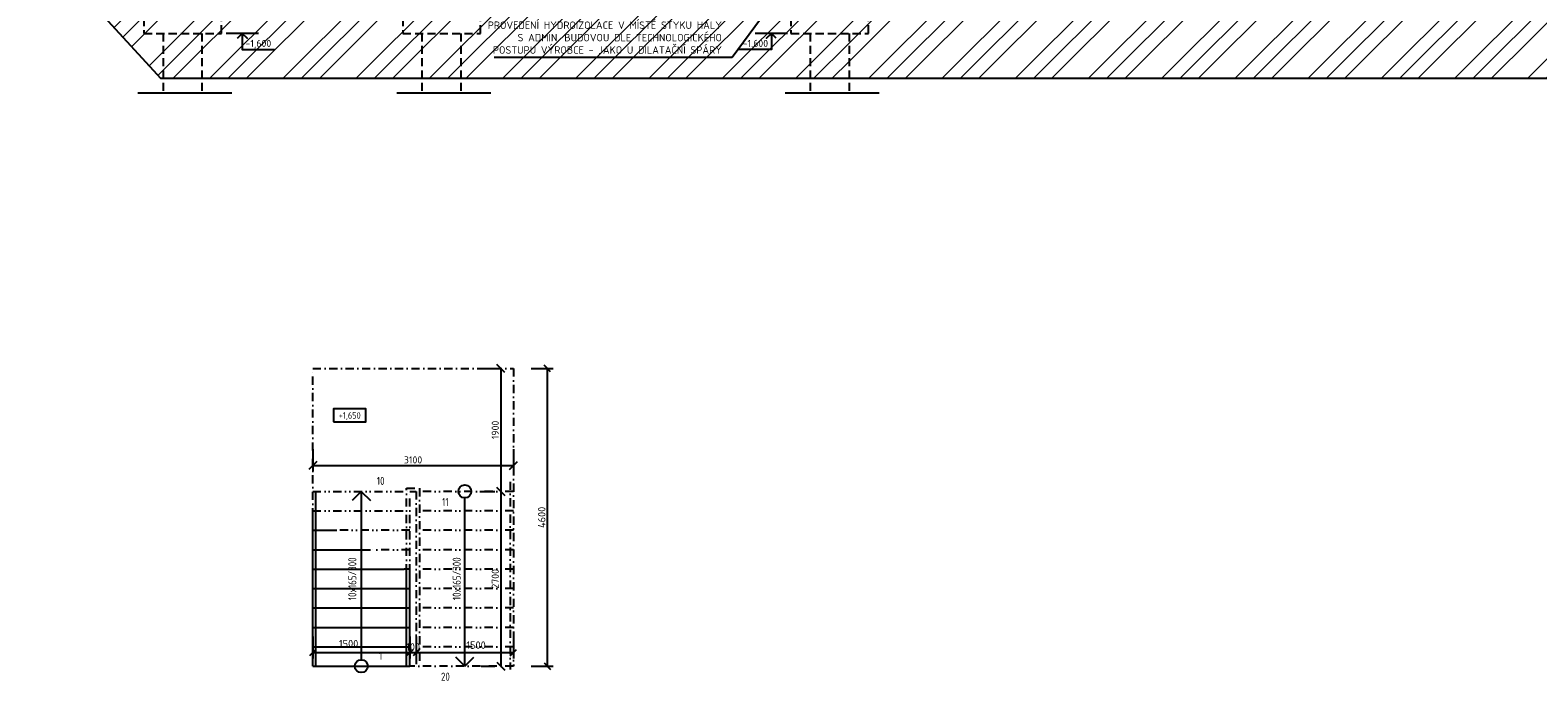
# Model space of a CAD drawing. Header units: millimetres. Extents: x -118752 to 407724, y -73278 to 155058.
# Tile 229 of 256: x 123060 to 146353, y 99572 to 109610. Entities that reach past the tile are written whole.
import ezdxf
from ezdxf.enums import TextEntityAlignment as Align

# ---------------------------------------------------------------- set-up
doc = ezdxf.new("R2010")
doc.units = ezdxf.units.MM
doc.header["$LTSCALE"] = 10
for name, pattern in [('DASHDOT', [25.4, 12.7, -6.35, 0, -6.35]), ('DASHED', [19.05, 12.7, -6.35]), ('DĚLICÍ', [31.75, 12.7, -6.35, 0, -6.35, 0, -6.35])]:
    doc.linetypes.add(name, pattern=pattern)
for name, color, linetype, lineweight in [('CKKOTY', 3, 'Continuous', 25), ('CKKOTY_VYS', 3, 'Continuous', 25), ('CKSCHODY_NADROVINOU', 7, 'DĚLICÍ', 25), ('CKSCHODY_PODROVINOU', 7, 'Continuous', 25), ('CKSCHODY_POPIS', 3, 'Continuous', 25), ('CKSCHODY_VYSTUP', 7, 'Continuous', 25), ('CKTEXTY_MALE', 3, 'Continuous', 18), ('pohledy', 7, 'Continuous', 25), ('srafy', 7, 'Continuous', 18)]:
    doc.layers.add(name, color=color, linetype=linetype, lineweight=lineweight)
doc.styles.add('ISO', font='isocp.shx')
doc.styles.get("Standard").update_dxf_attribs({"font": 'isocpeur.ttf'})
doc.linetypes.add('PRERUSENI', pattern='A,60,[100,CADKON.SHX,S=2.5,R=0,X=0,Y=0],-10', length=70)
doc.dimstyles.new('CADKON', dxfattribs={"dimscale": 50, "dimtxt": 2.2, "dimasz": 2.5, "dimexe": 1.8, "dimexo": 5, "dimgap": 0.6, "dimtad": 1, "dimrnd": 1, "dimtxsty": 'Standard', "dimblk1": 'OBLIQUE', "dimblk2": 'OBLIQUE', "dimsah": 1, "dimcen": 2.5, "dimadec": 1, "dimazin": 2, "dimtfac": 1, "dimtdec": 4, "dimtix": 1, "dimtmove": 2, "dimatfit": 3, "dimldrblk": 'OPEN30', "dimfxl": 5, "dimfxlon": 1, "dimtolj": 1, "dimarcsym": 0})
doc.dimstyles.new('CADKON obrazky', dxfattribs={"dimscale": 50, "dimtxt": 2.2, "dimasz": 2.5, "dimexe": 1.8, "dimexo": 2, "dimgap": 0.6, "dimtad": 1, "dimrnd": 1, "dimtxsty": 'Standard', "dimblk1": 'OBLIQUE', "dimblk2": 'OBLIQUE', "dimsah": 1, "dimcen": 2.5, "dimadec": 1, "dimazin": 2, "dimtfac": 1, "dimtdec": 4, "dimtix": 1, "dimtmove": 2, "dimatfit": 3, "dimldrblk": 'OPEN30', "dimfxl": 5, "dimfxlon": 1, "dimtolj": 1, "dimarcsym": 0})
doc.dimstyles.new('CADKON$7', dxfattribs={"dimscale": 100, "dimtxt": 2.5, "dimasz": 2.5, "dimexe": 1.8, "dimexo": 5, "dimgap": 0.6, "dimtad": 1, "dimrnd": 1, "dimtxsty": 'Standard', "dimblk1": 'OBLIQUE', "dimblk2": 'OBLIQUE', "dimsah": 1, "dimcen": 2.5, "dimadec": 1, "dimazin": 2, "dimtfac": 1, "dimtdec": 4, "dimtix": 1, "dimtmove": 0, "dimatfit": 3, "dimldrblk": 'DOTSMALL', "dimfxl": 5, "dimfxlon": 1, "dimtfill": 1, "dimtolj": 1, "dimarcsym": 0})
pattern_1 = [(45, (0, 0), (-565.6854, 565.6854), []), (45, (282.84, 0), (-565.6854, 565.6854), []), (45, (565.7, 0), (-565.6854, 565.6854), [])]

# ---------------------------------------------------------------- blocks, each defined once
blk = doc.blocks.new('*U3400')
at = {"color": 0, "linetype": 'ByBlock', "lineweight": -2}
blk.add_lwpolyline([(-1.5, -1.5), (0, 0), (1.5, -1.5), (0, 0), (0, -5), (10, -5)], dxfattribs=at)
blk = doc.blocks.new('_OBLIQUE')
at = {"color": 0, "linetype": 'ByBlock'}
blk.add_line((-0.5, -0.5), (0.5, 0.5), dxfattribs=at)
blk = doc.blocks.new('*D8678')
at = {"layer": 'CKKOTY', "color": 0, "lineweight": -2}
for p, q in [((127426, 103135), (127426, 102795)), ((130526, 103135), (130526, 102795)), ((127426, 102885), (130526, 102885))]:
    blk.add_line(p, q, dxfattribs=at)
at = {"layer": 'Defpoints', "color": 0}
for p in [(127426, 103983), (130526, 103983), (130526, 102885)]:
    blk.add_point(p, dxfattribs=at)
at = {"layer": 'CKKOTY', "color": 0, "lineweight": -2, "xscale": 125, "yscale": 125, "zscale": 125, "rotation": 180}
blk.add_blockref('_OBLIQUE', (127426, 102885), dxfattribs=at)
at = {"layer": 'CKKOTY', "color": 0, "lineweight": -2, "xscale": 125, "yscale": 125, "zscale": 125}
blk.add_blockref('_OBLIQUE', (130526, 102885), dxfattribs=at)
at = {"layer": 'CKKOTY', "color": 0, "insert": (128976, 102970), "char_height": 110, "attachment_point": 5}
blk.add_mtext('\\A1;3100', dxfattribs=at)
blk = doc.blocks.new('_Open90')
at = {"color": 0, "lineweight": -2}
for p, q in [((0, 0), (-1, 0)), ((-0.5, 0.5), (0, 0)), ((0, 0), (-0.5, -0.5))]:
    blk.add_line(p, q, dxfattribs=at)
blk = doc.blocks.new('*U490')
at = {"color": 0, "linetype": 'ByBlock', "lineweight": -2}
blk.add_lwpolyline([(-5, -2), (5, -2), (5, 2), (-5, 2), (-5, -2)], dxfattribs=at)
blk = doc.blocks.new('*D8679')
at = {"layer": 'CKKOTY', "color": 0, "lineweight": -2}
for p, q in [((127426, 100243), (127426, 99903)), ((128926, 100243), (128926, 99903)), ((127426, 99993), (128926, 99993))]:
    blk.add_line(p, q, dxfattribs=at)
at = {"layer": 'Defpoints', "color": 0}
for p in [(127426, 100383), (128926, 100383), (128926, 99993)]:
    blk.add_point(p, dxfattribs=at)
at = {"layer": 'CKKOTY', "color": 0, "lineweight": -2, "xscale": 100, "yscale": 100, "zscale": 100, "rotation": 180}
blk.add_blockref('_OBLIQUE', (127426, 99993), dxfattribs=at)
at = {"layer": 'CKKOTY', "color": 0, "lineweight": -2, "xscale": 100, "yscale": 100, "zscale": 100}
blk.add_blockref('_OBLIQUE', (128926, 99993), dxfattribs=at)
at = {"layer": 'CKKOTY', "color": 0, "insert": (127980, 100133), "char_height": 115, "attachment_point": 5}
blk.add_mtext('\\A1;1500', dxfattribs=at)
blk = doc.blocks.new('_Open30')
at = {"color": 0, "lineweight": -2}
for p, q in [((-1, 0.27), (0, 0)), ((0, 0), (-1, -0.27)), ((0, 0), (-1, 0))]:
    blk.add_line(p, q, dxfattribs=at)
blk = doc.blocks.new('*D8680')
at = {"layer": 'CKKOTY', "color": 0, "lineweight": -2}
for p, q in [((130026, 102483), (130241, 102483)), ((130331, 102483), (130331, 99783)), ((130026, 99783), (130241, 99783))]:
    blk.add_line(p, q, dxfattribs=at)
at = {"layer": 'Defpoints', "color": 0}
for p in [(130526, 102483), (130331, 99783), (130526, 99783)]:
    blk.add_point(p, dxfattribs=at)
at = {"layer": 'CKKOTY', "color": 0, "lineweight": -2, "xscale": 125, "yscale": 125, "zscale": 125}
for p, rotation in [((130331, 102483), 90), ((130331, 99783), 270)]:
    blk.add_blockref('_OBLIQUE', p, dxfattribs=dict(at, rotation=rotation))
at = {"layer": 'CKKOTY', "color": 0, "insert": (130246, 101133), "char_height": 110, "attachment_point": 5, "rotation": 90}
blk.add_mtext('\\A1;2700', dxfattribs=at)
blk = doc.blocks.new('*D8681')
at = {"layer": 'CKKOTY', "color": 0, "lineweight": -2}
for p, q in [((128926, 100243), (128926, 99903)), ((129026, 100243), (129026, 99903)), ((128926, 99993), (129026, 99993))]:
    blk.add_line(p, q, dxfattribs=at)
at = {"layer": 'Defpoints', "color": 0}
for p in [(128926, 100383), (129026, 100383), (129026, 99993)]:
    blk.add_point(p, dxfattribs=at)
at = {"layer": 'CKKOTY', "color": 0, "lineweight": -2, "xscale": 100, "yscale": 100, "zscale": 100}
blk.add_blockref('_OBLIQUE', (128926, 99993), dxfattribs=at)
at = {"layer": 'CKKOTY', "color": 0, "lineweight": -2, "xscale": 100, "yscale": 100, "zscale": 100, "rotation": 180}
blk.add_blockref('_OBLIQUE', (129026, 99993), dxfattribs=at)
at = {"layer": 'CKKOTY', "color": 0, "insert": (128976, 100081), "char_height": 115, "attachment_point": 5}
blk.add_mtext('\\A1;100', dxfattribs=at)
blk = doc.blocks.new('*D8682')
at = {"layer": 'CKKOTY', "color": 0, "lineweight": -2}
for p, q in [((129026, 100243), (129026, 99903)), ((130526, 100243), (130526, 99903)), ((129026, 99993), (130526, 99993))]:
    blk.add_line(p, q, dxfattribs=at)
at = {"layer": 'Defpoints', "color": 0}
for p in [(129026, 100383), (130526, 100383), (130526, 99993)]:
    blk.add_point(p, dxfattribs=at)
at = {"layer": 'CKKOTY', "color": 0, "lineweight": -2, "xscale": 100, "yscale": 100, "zscale": 100, "rotation": 180}
blk.add_blockref('_OBLIQUE', (129026, 99993), dxfattribs=at)
at = {"layer": 'CKKOTY', "color": 0, "lineweight": -2, "xscale": 100, "yscale": 100, "zscale": 100}
blk.add_blockref('_OBLIQUE', (130526, 99993), dxfattribs=at)
at = {"layer": 'CKKOTY', "color": 0, "insert": (129949, 100109), "char_height": 115, "attachment_point": 5}
blk.add_mtext('\\A1;1500', dxfattribs=at)
blk = doc.blocks.new('*D8683')
at = {"layer": 'CKKOTY', "color": 0, "lineweight": -2}
for p, q in [((130026, 104383), (130241, 104383)), ((130331, 104383), (130331, 102483)), ((130026, 102483), (130241, 102483))]:
    blk.add_line(p, q, dxfattribs=at)
at = {"layer": 'Defpoints', "color": 0}
for p in [(130526, 104383), (130331, 102483), (130526, 102483)]:
    blk.add_point(p, dxfattribs=at)
at = {"layer": 'CKKOTY', "color": 0, "lineweight": -2, "xscale": 125, "yscale": 125, "zscale": 125}
for p, rotation in [((130331, 104383), 90), ((130331, 102483), 270)]:
    blk.add_blockref('_OBLIQUE', p, dxfattribs=dict(at, rotation=rotation))
at = {"layer": 'CKKOTY', "color": 0, "insert": (130246, 103433), "char_height": 110, "attachment_point": 5, "rotation": 90}
blk.add_mtext('\\A1;1900', dxfattribs=at)
blk = doc.blocks.new('*D8684')
at = {"layer": 'CKKOTY', "color": 0, "lineweight": -2}
for p, q in [((130801, 104383), (131141, 104383)), ((131051, 99783), (131051, 104383)), ((130801, 99783), (131141, 99783))]:
    blk.add_line(p, q, dxfattribs=at)
at = {"layer": 'Defpoints', "color": 0}
for p in [(130526, 104383), (131051, 104383), (130526, 99783)]:
    blk.add_point(p, dxfattribs=at)
at = {"layer": 'CKKOTY', "color": 0, "lineweight": -2, "xscale": 100, "yscale": 100, "zscale": 100}
for p, rotation in [((131051, 104383), 90), ((131051, 99783), 270)]:
    blk.add_blockref('_OBLIQUE', p, dxfattribs=dict(at, rotation=rotation))
at = {"layer": 'CKKOTY', "color": 0, "insert": (130964, 102083), "char_height": 115, "attachment_point": 5, "rotation": 90}
blk.add_mtext('\\A1;4600', dxfattribs=at)
blk = doc.blocks.new('*U3236')
at = {"color": 0, "linetype": 'ByBlock', "lineweight": -2}
blk.add_lwpolyline([(-1.5, -1.5), (0, 0), (1.5, -1.5), (0, 0), (0, -5), (10, -5)], dxfattribs=at)

msp = doc.modelspace()

# ---------------------------------------------------------------- hatches: boundary and pattern name
at = {"layer": 'srafy', "transparency": 33554687}
h = msp.add_hatch(dxfattribs=at)
h.set_pattern_fill('ZEM_PUVODNI', color=256, scale=200, style=0)
h.set_pattern_definition(pattern_1)
h.paths.add_polyline_path([(135112.845, 109560.331), (135712.845, 109560.331), (136012.845, 109560.331), (136012.845, 109960.331), (135939.941, 109960.331), (135939.941, 110210.331), (136012.845, 110210.331), (136012.845, 110560.331), (135662.845, 110560.331), (135662.845, 110360.331), (135662.845, 110210.331), (135633.678, 110210.331), (135612.845, 109960.331), (135412.845, 109960.331), (135212.845, 109960.331), (135162.845, 110560.331), (134916.103, 110560.331), (134812.845, 110419.522), (134812.845, 109560.331)])
h.paths.add_polyline_path([(135262.845, 110210.331), (135262.845, 110360.331), (135262.845, 110760.331), (135062.766, 110760.331), (134916.103, 110560.331), (135162.845, 110560.331), (135212.845, 109960.331), (135412.845, 109960.331), (135412.845, 110210.331)])
h.paths.add_polyline_path([(135412.845, 110210.331), (135412.845, 109960.331), (135612.845, 109960.331), (135633.678, 110210.331)])
h.paths.add_polyline_path([(135112.845, 108860.292), (135712.845, 108860.292), (135712.845, 109560.331), (135112.845, 109560.331)])
h.paths.add_polyline_path([(134812.845, 109560.331), (134812.845, 110419.522), (134812.845, 110560.331), (134916.103, 110560.331), (135062.766, 110760.331), (131387.845, 110760.331), (131387.845, 110510.331), (131387.845, 110410.331), (130887.845, 110410.331), (130887.845, 110510.331), (130887.845, 110760.331), (129412.845, 110760.331), (129412.845, 110560.331), (130016.095, 110560.331), (130016.095, 109560.331), (129712.845, 109560.331), (129712.845, 108860.292), (135112.845, 108860.292), (135112.845, 109560.331)])
h.paths.add_polyline_path([(131387.845, 110760.331), (130887.845, 110760.331), (130887.845, 110510.331), (131387.845, 110510.331)])
h.paths.add_polyline_path([(131387.845, 110410.331), (131387.845, 110510.331), (130887.845, 110510.331), (130887.845, 110410.331)])
h.paths.add_polyline_path([(129712.845, 109560.331), (130016.095, 109560.331), (130016.095, 110560.331), (129412.845, 110560.331), (128816.095, 110560.331), (128816.095, 109560.331), (129112.845, 109560.331)])
h.paths.add_polyline_path([(129112.845, 108860.292), (129712.845, 108860.292), (129712.845, 109560.331), (129112.845, 109560.331)])
h.paths.add_polyline_path([(128816.095, 109560.331), (128816.095, 110560.331), (129412.845, 110560.331), (129412.845, 110760.331), (126744.594, 110760.331), (126357.345, 110760.331), (126157.345, 110560.331), (126016.095, 110419.081), (126016.095, 109560.331), (125712.845, 109560.331), (125712.845, 108860.292), (129112.845, 108860.292), (129112.845, 109560.331)])
h.paths.add_polyline_path([(125712.845, 109560.331), (126016.095, 109560.331), (126016.095, 110419.081), (125957.345, 110360.331), (125499.12, 110360.331), (125412.845, 110360.331), (124957.345, 110360.331), (124957.345, 110560.331), (124816.095, 110560.331), (124816.095, 109560.331), (125112.845, 109560.331)])
h.paths.add_polyline_path([(125712.845, 109560.331), (125112.845, 109560.331), (125112.845, 108860.292), (125712.845, 108860.292)])
h.paths.add_polyline_path([(124816.095, 109560.331), (124816.095, 110560.331), (124957.345, 110560.331), (124957.345, 110760.331), (124837.198, 110760.331), (123952.709, 110088), (125079.678, 108860.292), (125112.845, 108860.292), (125112.845, 109560.331)])
h.paths.add_polyline_path([(123952.709, 110088), (124837.198, 110760.331), (123335.546, 110760.331)])
h.paths.add_polyline_path([(130200.026, 109910.392), (133776.526, 109910.392), (133776.526, 109216.558), (130200.026, 109216.558)], flags=24)
h.paths.add_polyline_path([(131733.144, 110163.665), (131733.144, 110346.998), (132202.478, 110346.998), (132202.478, 110163.665)], flags=24)
h.paths.add_polyline_path([(134039.174, 109313.665), (134039.174, 109496.998), (134486.508, 109496.998), (134486.508, 109313.665)], flags=24)
h.paths.add_polyline_path([(134017.174, 110313.665), (134017.174, 110496.998), (134486.508, 110496.998), (134486.508, 110313.665)], flags=24)
h.paths.add_polyline_path([(134669.858, 110639.331), (134669.858, 110881.331), (134834.858, 110881.331), (134834.858, 110639.331)], flags=24)
h.paths.add_polyline_path([(134020.474, 110476.728), (134020.474, 110718.728), (134185.474, 110718.728), (134185.474, 110476.728)], flags=24)
h.paths.add_polyline_path([(134339.546, 110611.661), (134339.546, 110853.661), (134504.546, 110853.661), (134504.546, 110611.661)], flags=24)
h.paths.add_polyline_path([(128264.026, 110731.526), (128264.026, 111006.526), (128429.026, 111006.526), (128429.026, 110731.526)], flags=24)
h.paths.add_polyline_path([(126768.927, 110513.665), (126768.927, 110696.998), (127249.26, 110696.998), (127249.26, 110513.665)], flags=24)
h.paths.add_polyline_path([(126361.394, 110313.665), (126361.394, 110496.998), (126830.728, 110496.998), (126830.728, 110313.665)], flags=24)
h.paths.add_polyline_path([(126361.394, 109291.665), (126361.394, 109496.998), (126814.228, 109496.998), (126814.228, 109291.665)], flags=24)
h.paths.add_polyline_path([(125523.453, 110113.665), (125523.453, 110296.998), (125992.787, 110296.998), (125992.787, 110113.665)], flags=24)
h.paths.add_polyline_path([(124550.427, 110503.331), (124550.427, 110767.331), (124715.427, 110767.331), (124715.427, 110503.331)], flags=24)
h.paths.add_polyline_path([(124550.427, 110503.331), (124550.427, 110767.331), (124715.427, 110767.331), (124715.427, 110503.331)], flags=24)
h.paths.add_polyline_path([(123553.963, 110578.331), (123553.963, 110842.331), (123718.963, 110842.331), (123718.963, 110578.331)], flags=24)
at = {"layer": 'srafy'}
h = msp.add_hatch(dxfattribs=at)
h.set_pattern_fill('ZEM_PUVODNI', color=256, scale=200, style=0)
h.set_pattern_definition(pattern_1)
h.paths.add_polyline_path([(158205.881, 109499.021), (158205.881, 109741.021), (158370.881, 109741.021), (158370.881, 109499.021)], flags=24)
h.paths.add_polyline_path([(135964.275, 109963.665), (135964.275, 110146.998), (136433.608, 110146.998), (136433.608, 109963.665)], flags=24)
h.paths.add_polyline_path([(136249.564, 110660.331), (136249.564, 110792.331), (136414.564, 110792.331), (136414.564, 110660.331)], flags=24)
h.paths.add_polyline_path([(136321.378, 110260.331), (136321.378, 110207.557), (136156.378, 110207.557), (136156.378, 110260.331)], flags=24)
h.paths.add_polyline_path([(155710.466, 108913.665), (155710.466, 109096.998), (156179.799, 109096.998), (156179.799, 108913.665)], flags=24)
h.paths.add_polyline_path([(156642.614, 110260.331), (156642.614, 110025.831), (156477.614, 110025.831), (156477.614, 110260.331)], flags=24)
h.paths.add_polyline_path([(157162.845, 110260.331), (157162.845, 110160.331), (156812.845, 110160.331), (156812.845, 109160.331), (157112.845, 109160.331), (157112.845, 108860.292), (135712.845, 108860.292), (135712.845, 109560.331), (136012.845, 109560.331), (136012.845, 110260.331)])

# ---------------------------------------------------------------- linework, layer by layer
at = {"layer": 'CKKOTY_VYS'}
for p, q in [((126587.061, 109560.331), (126087.061, 109560.331)), ((134760.841, 109560.331), (134260.841, 109560.331))]:
    msp.add_line(p, q, dxfattribs=at)
at = {"layer": 'CKSCHODY_NADROVINOU', "linetype": 'DASHDOT'}
for p, q in [((130475.745, 102633.497), (130475.745, 99733.497)), ((130525.745, 99783.497), (128925.745, 99783.472)), ((130475.745, 99783.497), (130475.745, 99783.472)), ((130475.745, 99783.497), (130475.745, 99783.472))]:
    msp.add_line(p, q, dxfattribs=at)
at = {"layer": 'CKSCHODY_NADROVINOU'}
for p, q in [((127425.745, 102483.497), (128925.745, 102483.497)), ((127425.745, 102483.497), (128925.745, 102483.497)), ((130525.745, 102483.497), (129025.745, 102483.497)), ((130525.745, 102483.497), (129025.745, 102483.497)), ((127425.745, 102183.497), (128925.745, 102183.497)), ((130525.745, 102183.497), (129025.745, 102183.497)), ((128925.745, 101883.497), (127797.843, 101883.497)), ((130525.745, 101883.497), (129025.745, 101883.497)), ((128925.745, 101583.497), (128317.458, 101583.497)), ((130525.745, 101583.497), (129025.745, 101583.497)), ((128925.745, 101283.497), (128837.073, 101283.497)), ((130525.745, 101283.497), (129025.745, 101283.497)), ((130525.745, 100983.497), (129025.745, 100983.497)), ((130525.745, 100683.497), (129025.745, 100683.497)), ((130525.745, 100383.497), (129025.745, 100383.497)), ((130525.745, 100083.497), (129025.745, 100083.497))]:
    msp.add_line(p, q, dxfattribs=at)
at = {"layer": 'CKSCHODY_NADROVINOU', "linetype": 'DASHDOT'}
for points in [[(127425.745, 102098.328), (127425.745, 104383.497), (130525.745, 104383.497), (130525.745, 99783.497), (130525.745, 99783.472)], [(128875.745, 101232.303), (128875.745, 102533.497), (129075.745, 102533.497), (129075.745, 99783.497), (129075.745, 99783.472)], [(128925.745, 101232.303), (128925.745, 102483.497), (129025.745, 102483.497), (129025.745, 99783.497), (129025.745, 99783.472)]]:
    msp.add_lwpolyline(points, dxfattribs=at)
at = {"layer": 'CKSCHODY_PODROVINOU'}
for p, q in [((127425.745, 101883.497), (127797.843, 101883.497)), ((127425.745, 101583.497), (128317.458, 101583.497)), ((127425.745, 101283.497), (128837.073, 101283.497)), ((127425.745, 100983.497), (128925.745, 100983.497)), ((127425.745, 100683.497), (128925.745, 100683.497)), ((127425.745, 100383.497), (128925.745, 100383.497)), ((127425.745, 100083.497), (128925.745, 100083.497)), ((127425.745, 99783.497), (128925.745, 99783.497))]:
    msp.add_line(p, q, dxfattribs=at)
for points in [[(127475.745, 99783.472), (127475.745, 99783.497), (127475.745, 102483.497)], [(127425.745, 99783.472), (127425.745, 99783.497), (127425.745, 102098.328)], [(128875.745, 99783.472), (128875.745, 101249.623)], [(128925.745, 99783.472), (128925.745, 99783.497), (128925.745, 101232.303)]]:
    msp.add_lwpolyline(points, dxfattribs=at)
at = {"layer": 'CKSCHODY_VYSTUP'}
for p, q in [((128175.745, 102483.497), (128034.465, 102342.217)), ((128175.745, 102483.497), (128175.745, 99883.397)), ((128175.745, 102483.497), (128317.025, 102342.217)), ((129775.745, 99783.497), (129775.745, 102383.597)), ((129775.745, 99783.497), (129634.465, 99924.777)), ((129775.745, 99783.497), (129917.025, 99924.777))]:
    msp.add_line(p, q, dxfattribs=at)
for centre, radius in [((129775.745, 102483.497), 99.9), ((128175.745, 99783.497), 99.9), ((128175.745, 99783.497), 0.000000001)]:
    msp.add_circle(centre, radius, dxfattribs=at)
at = {"layer": 'Defpoints'}
for p in [(123060.162, 111060.331), (158309.23, 108860.292)]:
    msp.add_line(p, (125079.678, 108860.292), dxfattribs=at)
at = {"layer": 'pohledy', "linetype": 'DASHED'}
for p, q in [((134812.845, 110560.331), (134812.845, 109560.331)), ((136012.845, 109560.331), (136012.845, 110560.331)), ((125112.845, 109560.331), (125112.845, 108640.835)), ((125712.845, 109560.331), (125712.845, 108640.835)), ((129112.845, 109560.331), (129112.845, 108640.835)), ((129712.845, 109560.331), (129712.845, 108640.835)), ((134812.845, 109560.331), (136012.845, 109560.331)), ((135112.845, 109560.331), (135112.845, 108640.835)), ((135712.845, 109560.331), (135712.845, 108640.835))]:
    msp.add_line(p, q, dxfattribs=at)
at = {"layer": 'pohledy', "linetype": 'PRERUSENI'}
for p, q in [((124726.024, 108640.835), (126175.364, 108640.835)), ((128726.024, 108640.835), (130175.364, 108640.835)), ((134726.024, 108640.835), (136175.364, 108640.835))]:
    msp.add_line(p, q, dxfattribs=at)
at = {"layer": 'pohledy', "linetype": 'DASHED'}
for points in [[(124816.095, 109560.331), (126016.095, 109560.331), (126016.095, 110560.331), (124816.095, 110560.331)], [(128816.095, 109560.331), (130016.095, 109560.331), (130016.095, 110560.331), (128816.095, 110560.331)]]:
    msp.add_lwpolyline(points, close=True, dxfattribs=at)

# ---------------------------------------------------------------- block references
at = {"layer": 'CKKOTY_VYS'}
ref = msp.add_blockref('*U3236', (126337.061, 109560.331), dxfattribs=dict(at, xscale=50, yscale=50, zscale=50))
ref.add_attrib('Výška', '-1,600', (126387.061, 109350.331), dxfattribs={"layer": '0', "color": 0, "linetype": 'ByBlock', "lineweight": -2, "height": 110})
ref = msp.add_blockref('*U3400', (134510.841, 109560.331), dxfattribs=dict(at, xscale=-50, yscale=50, zscale=50))
ref.add_attrib('Výška', '-1.600', dxfattribs={"layer": '0', "color": 0, "linetype": 'ByBlock', "lineweight": -2, "height": 110}).set_placement((134460.841, 109350.331), align=Align.RIGHT)
ref = msp.add_blockref('*U490', (127997.439, 103658.034), dxfattribs=dict(at, xscale=50, yscale=50, zscale=50))
ref.add_attrib('Výška', '+1,650', dxfattribs={"layer": '0', "color": 0, "linetype": 'ByBlock', "lineweight": -2, "height": 100, "style": 'ISO'}).set_placement((127997.439, 103658.034), align=Align.MIDDLE_CENTER)

# ---------------------------------------------------------------- texts
at = {"layer": 'CKSCHODY_POPIS', "width": 0.8}
for p in [(128036.743, 101133.497), (129650.416, 101134.528)]:
    msp.add_text('10x165/300', height=125, rotation=90, dxfattribs=at).set_placement(p, align=Align.MIDDLE)
at = {"layer": 'CKTEXTY_MALE', "insert": (133747.776, 109245.308), "char_height": 115, "attachment_point": 9}
msp.add_mtext('PROVEDENÍ HYDROIZOLACE V MÍSTĚ STYKU HALY \\PS ADMIN. BUDOVOU DLE TECHNOLOGICKÉHO \\PPOSTUPU VÝROBCE - JAKO U DILATAČNÍ SPÁRY', dxfattribs=at)
at = {"layer": 'Defpoints', "width": 0.8}
for s, p in [('10', (128475.745, 102645.997)), ('11', (129475.745, 102320.997)), ('1', (128475.745, 99945.997)), ('20', (129475.745, 99620.997))]:
    msp.add_text(s, height=125, dxfattribs=at).set_placement(p, align=Align.MIDDLE)

# ---------------------------------------------------------------- dimensions: what is measured, and where the dimension line sits
at = {"layer": 'CKKOTY'}
for base, p1, p2, dimstyle, override, picture, middle in [((130331.141, 102483.497), (130525.745, 104383.497), (130525.745, 102483.497), 'CADKON', {"dimscale": 50, "dimexo": 10, "dimldrblk": 'Open90'}, '*D8683', (130246.141, 103433.497)), ((131051.229, 104383.497), (130525.817, 99783.497), (130525.817, 104383.497), 'CADKON obrazky', {"dimtxt": 2.3, "dimasz": 2}, '*D8684', (130963.729, 102083.497)), ((130331.140800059, 99783.4723357), (130525.744698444, 102483.4973357), (130525.744698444, 99783.4723357), 'CADKON', {"dimscale": 50, "dimexo": 10, "dimtmove": 2}, '*D8680', (130246.140800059, 101133.4848357))]:
    dim = msp.add_linear_dim(base=base, p1=p1, p2=p2, angle=90, dimstyle=dimstyle, override=override, dxfattribs=at)
    dim.commit()
    dim.dimension.update_dxf_attribs({"geometry": picture, "text_midpoint": middle})
for base, p1, p2, dimstyle, override, picture, middle in [((130525.745, 102884.908), (127425.745, 103983.497), (130525.745, 103983.497), 'CADKON', {"dimscale": 50, "dimexo": 10, "dimldrblk": 'Open90'}, '*D8678', (128975.745, 102969.908)), ((129025.745, 99993.497), (128925.745, 100383.497), (129025.745, 100383.497), 'CADKON obrazky', {"dimtxt": 2.3, "dimasz": 2, "dimtmove": 2}, '*D8681', (128975.745, 100080.997))]:
    dim = msp.add_linear_dim(base=base, p1=p1, p2=p2, dimstyle=dimstyle, override=override, dxfattribs=at)
    dim.commit()
    dim.dimension.update_dxf_attribs({"geometry": picture, "text_midpoint": middle})
for base, p1, p2, picture, middle in [((128925.745, 99993.497), (127425.745, 100383.497), (128925.745, 100383.497), '*D8679', (127980.015, 100132.983)), ((130525.745, 99993.497), (129025.745, 100383.497), (130525.745, 100383.497), '*D8682', (129949.423, 100108.532))]:
    dim = msp.add_linear_dim(base=base, p1=p1, p2=p2, dimstyle='CADKON obrazky', override={"dimtxt": 2.3, "dimasz": 2, "dimtmove": 2}, dxfattribs=at)
    dim.commit()
    dim.dimension.update_dxf_attribs({"geometry": picture, "text_midpoint": middle, "dimtype": 160})

# ---------------------------------------------------------------- leaders
at = {"layer": 'CKTEXTY_MALE', "annotation_type": 0, "has_hookline": 1, "hookline_direction": 1, "text_width": 3519}
msp.add_leader([(135205.763, 110955.331), (133907.776, 109185.308), (133807.776, 109185.308)], dimstyle='CADKON$7', override={"dimtxt": 2.3, "dimasz": 1}, dxfattribs=at)

doc.saveas('drawing.dxf')
